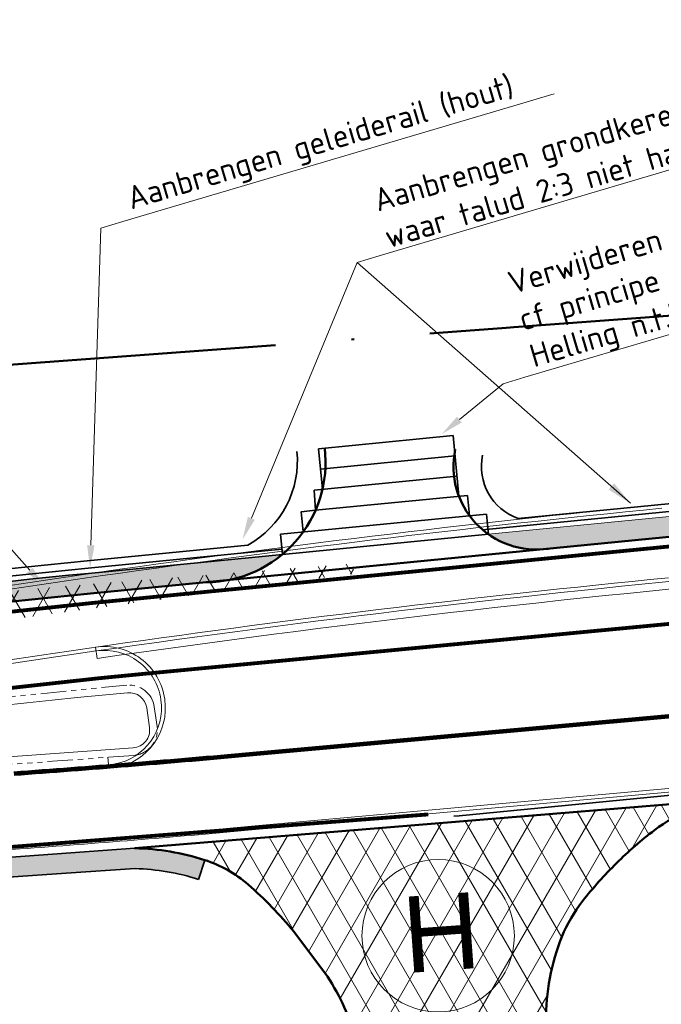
# Model space of a CAD drawing. Header units: metres. Extents: x 125342 to 129425, y 451189 to 457051.
# Tile 59 of 68: x 128871 to 128896, y 452043 to 452082. Entities that reach past the tile are written whole.
import ezdxf
from ezdxf import colors
from ezdxf.entities.mleader import LeaderData, LeaderLine
from ezdxf.math import Vec2, Vec3

# ---------------------------------------------------------------- set-up
doc = ezdxf.new("R2010")
doc.units = ezdxf.units.M
for name, pattern in [('VH-RWSBAND', [24, 10, -2, 2, -2, 2, -2, 2, -2]), ('VW-1-1_STREEP', [2, 1, -1]), ('VW-3-3_STREEP', [6, 3, -3]), ('XX-PROJECTGRENS', [18, 12, -3, 0, -3])]:
    doc.linetypes.add(name, pattern=pattern)
for name, color, linetype, lineweight in [('N-WE-BV-GELEIDECONSTRUCTIE_GELEIDERAIL_HOUT-G', 210, 'BV-GELEIDERAIL', 35), ('N-WE-GW-TALUD-G', 90, 'Continuous', 35), ('N-WE-KG-GRENS_PROJECT_NIEUW-G', 7, 'XX-PROJECTGRENS', 50), ('N-WE-VH-KANTOPSLUITING_ACHTERKANTBAND-G', 5, 'Continuous', 35), ('N-WE-VH-KANTOPSLUITING_TROTTOIRBAND_RWS-G', 210, 'VH-RWSBAND', 35), ('N-WE-VH-KANTVERHARDING-G', 210, 'Continuous', 50), ('N-WE-VH-VERHARDING_ASFALT-A-500', 252, 'Continuous', 18), ('N-WE-VH-VERHARDING_GRASBETONSTEEN-A-1000-80CM', 72, 'Continuous', 18), ('N-WE-VH-VERHARDING_GRASBETONSTEEN-G', 70, 'Continuous', 35), ('N-WE-VH-VERHARDING_TEGEL-O', 252, 'Continuous', 18), ('N-WE-VW-MARKERING_DWARS_DRIEHOEK_5050-G', 7, 'VW-HAAIETAND50-L-N', 35), ('N-WE-VW-MARKERING_LANGS_STREEP_11_010-G', 7, 'VW-1-1_STREEP', 13), ('N-WE-VW-MARKERING_LANGS_STREEP_33_015-G', 7, 'VW-3-3_STREEP', 13), ('N-WE-VW-MARKERING_LANGS_STREEP_DOORGETROKKEN_015-G', 7, 'Continuous', 13), ('X-XX-AL-T18', 7, 'Continuous', 18)]:
    doc.layers.add(name, color=color, linetype=linetype, lineweight=lineweight)
doc.layers.add('X-XX-AL-TEKENBLAD_HULPLIJN-G', color=2, linetype='Continuous', lineweight=18, plot=False)
doc.styles.add('NLCS-ISO-M500-T18', font='NLCS-ISO.ttf', dxfattribs={"height": 0.9})
doc.styles.add('NLCS-ISO-M500-T25', font='NLCS-ISO.ttf', dxfattribs={"height": 1.25})
doc.styles.get("Standard").update_dxf_attribs({"font": 'arial.ttf'})
doc.linetypes.add('BV-GELEIDERAIL', pattern='A,10,-3,[108,NLCS.shx,S=1,R=0,X=0,Y=0],-3', length=16)
doc.linetypes.add('VW-HAAIETAND50-L-N', pattern='A,0,-0.5,[150,NLCS.shx,S=1,R=0,X=-0.625,Y=0],-0.5', length=1)
doc.dimstyles.new('NLCS-M500-T25-PIJL_L2_H1', dxfattribs={"dimscale": 0.5, "dimtxt": 1.25, "dimasz": 2.5, "dimexe": 1, "dimexo": 2, "dimgap": 0.35, "dimtad": 1, "dimzin": 3, "dimdsep": 46, "dimtxsty": 'NLCS-ISO-M500-T25', "dimcen": 0, "dimdle": 2, "dimclrd": 256, "dimclre": 256, "dimclrt": 256, "dimadec": 1, "dimazin": 0, "dimtfac": 1, "dimtdec": 3, "dimtofl": 0, "dimtmove": 0, "dimatfit": 1, "dimfxl": 1, "dimfxlon": 1, "dimtfillclr": 256, "dimtolj": 1, "dimtzin": 3, "dimlwd": -1, "dimlwe": -1, "dimarcsym": 0})
pattern_1 = [(59.99999999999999, (0, 0), (-0.8660254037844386, 0.5000000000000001), []), (120, (0, 0), (-0.8660254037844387, -0.4999999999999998), [])]
pattern_2 = [(90, (0, -5000), (-1, 6.123233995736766e-17), []), (90, (0.25, -5000), (-1, 6.123233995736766e-17), []), (0, (0, -5000), (0, 1), [-0.25, 0.25]), (0, (0, -4999.75), (0, 1), [-0.25, 0.25]), (0, (0, -4999.5), (0, 1), [0.25, -0.25]), (0, (0, -4999.25), (0, 1), [0.25, -0.25]), (90, (0.5, -5000), (-1, 6.123233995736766e-17), [0.25, -0.25]), (90, (0.75, -5000), (-1, 6.123233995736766e-17), [0.25, -0.25])]

# ---------------------------------------------------------------- blocks, each defined once
blk = doc.blocks.new('symbool met letter')
at = {"layer": 'N-WE-VH-VERHARDING_TEGEL-O'}
blk.add_circle((-0.002874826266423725, -0.006289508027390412), 3, dxfattribs=at)
blk.add_attdef('LETTER', (-1.389117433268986, -1.384762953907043), '', height=3)

msp = doc.modelspace()

# ---------------------------------------------------------------- hatches: boundary and pattern name
at = {"layer": 'N-WE-VH-VERHARDING_ASFALT-A-500'}
h = msp.add_hatch(dxfattribs=at)
h.set_pattern_fill('AVH-ASFALT', color=256, pattern_type=2)
h.set_pattern_definition(pattern_1)
edge = h.paths.add_edge_path()
edge.add_line((128817.2149142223, 452051.0674444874), (128817.1713720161, 452051.4650675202))
edge.add_arc((128784.9147613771, 452346.0291805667), 296.3249999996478, 276.2493452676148, 280.9104487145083)
edge.add_arc((128898.4794699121, 451756.8746533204), 303.6749999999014, 94.45895847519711, 100.91044871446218, ccw=False)
edge.add_line((128874.8702649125, 452059.6305138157), (128884.2787621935, 452060.3641978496))
edge.add_line((128884.2787621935, 452060.3641978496), (128884.3098601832, 452059.9654085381))
h = msp.add_hatch(dxfattribs=at)
h.set_pattern_fill('AVH-ASFALT', color=256, pattern_type=2)
h.set_pattern_definition(pattern_1)
h.paths.add_polyline_path([(128894.656, 452048.569, -0.03179467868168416), (128896.1518998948, 452049.8701597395, -0.08267904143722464), (128897.6388467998, 452050.6583721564, -0.01222342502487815), (128898.1316943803, 452050.8104578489), (128898.1327856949, 452051.0047250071), (128878.2146405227, 452049.3650740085), (128878.2654352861, 452048.748029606, -0.004659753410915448), (128878.44, 452048.694, -0.1021215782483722), (128880.1496339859, 452047.7314480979, -0.042919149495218), (128881.947, 452045.873, 0.008672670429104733), (128883.274, 452044.101, -0.084210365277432), (128884.3810000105, 452041.614999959, -0.09951352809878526), (128884.5032861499, 452039.3041143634, -0.06033338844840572), (128883.72, 452036.427, -0.1185824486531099), (128882.826, 452035.179, -0.07144143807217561), (128881.417890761, 452034.2739500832, -0.03944413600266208), (128878.608, 452033.249), (128879.747, 452033.386), (128880.891, 452033.531), (128881.419, 452033.604), (128881.951, 452033.685), (128883.727, 452033.969), (128885.921, 452034.321), (128886.618, 452034.436), (128887.319, 452034.558), (128888.654, 452034.799), (128889.993, 452035.047), (128890.392, 452036.19), (128890.588, 452036.773), (128890.938, 452037.842), (128891.234, 452038.747, 0.01774323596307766), (128891.3641042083, 452039.1997729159, 0.009217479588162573), (128891.625, 452040.348), (128891.751, 452041.351), (128891.88, 452042.3519999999, -0.1113590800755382), (128892.508, 452045.673, -0.07056340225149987), (128893.3226218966, 452047.0780637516, -0.03176268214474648)])
at = {"layer": 'N-WE-VH-VERHARDING_GRASBETONSTEEN-A-1000-80CM'}
h = msp.add_hatch(dxfattribs=at)
h.set_pattern_fill('AVH-GRASBETONSTEEN_01-SO', color=256, scale=0.5, pattern_type=2)
h.set_pattern_definition([(90, (0, 0), (-1, 6.123233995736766e-17), []), (90, (0.25, 0), (-1, 6.123233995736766e-17), []), (0, (0, 0), (0, 1), [-0.25, 0.25]), (0, (0, 0.25), (0, 1), [-0.25, 0.25]), (0, (0, 0.5), (0, 1), [0.25, -0.25]), (0, (0, 0.75), (0, 1), [0.25, -0.25]), (90, (0.5, 0), (-1, 6.123233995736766e-17), [0.25, -0.25]), (90, (0.75, 0), (-1, 6.123233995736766e-17), [0.25, -0.25])])
h.paths.add_polyline_path([(128872.9926208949, 452048.1747982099), (128875.7044588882, 452048.3562713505, -0.07035055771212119), (128878.1966186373, 452047.9319202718), (128878.4399999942, 452048.6940000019, 0.07137453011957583), (128875.6869654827, 452049.1570008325), (128870.6558474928, 452048.792408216), (128853.275, 452047.352), (128829.947, 452045.243), (128821.091, 452044.337), (128818.02829802, 452043.9987643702), (128818.121540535, 452043.2041980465), (128821.1756181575, 452043.5414812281), (128830.0237272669, 452044.4466739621), (128853.3446842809, 452046.5550372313), (128870.7187666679, 452048.0226218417)])

# ---------------------------------------------------------------- linework, layer by layer
at = {"layer": 'N-WE-BV-GELEIDECONSTRUCTIE_GELEIDERAIL_HOUT-G', "ltscale": 0.5, "flags": 128}
msp.add_lwpolyline([(129019.6744823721, 452070.2985592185, -0.003050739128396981), (129016.0704433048, 452070.1154879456), (128949.0216241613, 452067.1196959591, 0.01324837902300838), (128933.093902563, 452065.9845821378), (128889.3814240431, 452061.7028153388)], format="xyb", dxfattribs=at)
at = {"layer": 'N-WE-VH-KANTOPSLUITING_ACHTERKANTBAND-G', "lineweight": 13}
msp.add_lwpolyline([(128875.3988699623, 452055.2827685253, -0.401285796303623), (128876.1585432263, 452054.683219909), (128876.2672994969, 452053.9083037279, -0.4340043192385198), (128875.6246878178, 452053.1128459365), (128870.3499747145, 452052.7306005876), (128852.9340522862, 452051.2872855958), (128840.9634434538, 452050.2050662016, -0.9586252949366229), (128840.9106836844, 452050.6012114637), (128843.8551661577, 452051.0608371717, -0.01898077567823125)], format="xyb", close=True, dxfattribs=at)
at = {"layer": 'N-WE-VH-KANTOPSLUITING_TROTTOIRBAND_RWS-G', "lineweight": 0, "ltscale": 0.1}
msp.add_lwpolyline([(128875.370384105, 452055.5814130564, -0.4012857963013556), (128876.455631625, 452054.7249150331), (128876.5643878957, 452053.949998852, -0.4340043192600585), (128875.6463712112, 452052.8136305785), (128870.3732055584, 452052.4314973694), (128852.9599470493, 452050.9884031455), (128840.9904552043, 452049.906284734, -0.9621224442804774), (128840.8621411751, 452050.897267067), (128843.8065022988, 452051.3568738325, -0.01897933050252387), (128875.370384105, 452055.5814130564)], format="xyb", dxfattribs=at)
at = {"layer": 'N-WE-VH-KANTVERHARDING-G', "flags": 128}
for points in [[(129019.7313057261, 452069.3001749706, -0.003050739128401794), (129016.1150795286, 452069.1164846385), (128949.0662603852, 452066.1206926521, 0.01324837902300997), (128933.1913889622, 452064.9893452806), (128873.944109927, 452059.1858987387, 0.01466266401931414), (128849.3195083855, 452056.0425349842, -0.01786474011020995), (128813.9977365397, 452050.702919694)], [(128884.381, 452041.615, 0.08393766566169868), (128883.274, 452044.101), (128881.947, 452045.873, 0.04293310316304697), (128880.149, 452047.732, 0.1021371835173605), (128878.44, 452048.694, 0.07137364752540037), (128875.687, 452049.157), (128899.3379227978, 452051.1039312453)], [(128897.614, 452050.65, 0.0819855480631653), (128896.153, 452049.871, 0.03120356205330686), (128894.656, 452048.569, 0.03150057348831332), (128893.321, 452047.076, 0.07082655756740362), (128892.508, 452045.673, 0.09875882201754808), (128891.88, 452042.352)]]:
    msp.add_lwpolyline(points, format="xyb", dxfattribs=at)
at = {"layer": 'N-WE-VH-VERHARDING_GRASBETONSTEEN-G', "flags": 128}
for points in [[(128875.6873376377, 452049.1570370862), (128875.6863948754, 452049.156959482), (128870.6558474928, 452048.792408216), (128853.275, 452047.352), (128829.947, 452045.243), (128821.091, 452044.337), (128818.02829802, 452043.9987643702), (128818.1161137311, 452043.2035987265), (128821.1756181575, 452043.5414812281), (128830.0237272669, 452044.4466739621), (128853.3446842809, 452046.5550372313), (128870.7187666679, 452048.0226218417), (128872.9926208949, 452048.1747982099), (128875.7044588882, 452048.3562713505)], [(128878.1966186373, 452047.9319202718), (128878.4399999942, 452048.6940000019)]]:
    msp.add_lwpolyline(points, dxfattribs=at)
msp.add_lwpolyline([(128878.1966186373, 452047.9319202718, 0.07035055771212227), (128875.7044588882, 452048.3562713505)], format="xyb", dxfattribs=at)
at = {"layer": 'N-WE-VW-MARKERING_DWARS_DRIEHOEK_5050-G', "flags": 128}
msp.add_lwpolyline([(128888.2525365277, 452050.4180345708), (128888.4548541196, 452050.433811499), (128898.0192475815, 452051.3706721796)], dxfattribs=at)
at = {"layer": 'N-WE-VW-MARKERING_LANGS_STREEP_11_010-G', "flags": 128}
msp.add_lwpolyline([(128902.0412487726, 452054.8335363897, 0.15, 0.15, 0), (128879.9112232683, 452052.8281738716, 0.15, 0.15, 0), (128879.9125699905, 452052.8282959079, 0.15, 0.15, -0.00263452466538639), (128874.6618379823, 452052.3803693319, 0, 0, 0)], format="xyseb", dxfattribs=at)
at = {"layer": 'N-WE-VW-MARKERING_LANGS_STREEP_33_015-G', "const_width": 0.15, "flags": 128}
msp.add_lwpolyline([(129025.0865842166, 452069.2775330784, -0.007549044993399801), (129016.1318181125, 452068.7418583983), (128949.0829989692, 452065.7460664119, 0.01324837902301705), (128933.2279463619, 452064.6161314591), (128873.9806673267, 452058.8126849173, 0.01465939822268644), (128849.3833349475, 452055.6729653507, -0.01786197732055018), (128814.0405091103, 452050.3303670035)], format="xyb", dxfattribs=at)
msp.add_lwpolyline([(128817.9871344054, 452044.3714982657), (128821.0513352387, 452044.7098994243), (128829.9132353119, 452045.6164768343), (128853.2423354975, 452047.7255762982), (128870.6236406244, 452049.1937710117), (128887.2439015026, 452050.4898355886)], dxfattribs=at)
at = {"layer": 'N-WE-VW-MARKERING_LANGS_STREEP_DOORGETROKKEN_015-G', "const_width": 0.15, "flags": 128}
for points in [[(128843.7426877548, 452051.7264042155, -0.01834277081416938), (128874.2706893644, 452055.8518552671), (128876.262359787, 452056.0469452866)], [(128874.6618379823, 452052.3803693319, -0.001872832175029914), (128870.926463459, 452052.0956072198)]]:
    msp.add_lwpolyline(points, format="xyb", dxfattribs=at)
at = {"layer": 'X-XX-AL-TEKENBLAD_HULPLIJN-G'}
for p, q in [((128874.2112859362, 452056.6306947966), (128874.1469860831, 452057.0760772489)), ((128879.9058014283, 452052.9029898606), (128902.6309058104, 452054.9622768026)), ((128879.9179918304, 452052.753479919), (128902.6444429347, 452054.8128888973)), ((128874.6330510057, 452052.7401977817), (128874.6678194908, 452052.3056022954)), ((128880.1414824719, 452050.0124643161), (128902.8926235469, 452052.0741106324)), ((128880.1536729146, 452049.8629543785), (128902.9061606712, 452051.9247227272))]:
    msp.add_line(p, q, dxfattribs=at)
at = {"layer": 'X-XX-AL-TEKENBLAD_HULPLIJN-G', "flags": 128}
for points in [[(128874.9501596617, 452052.3292135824, 0.3988907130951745), (128876.8688161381, 452055.0186586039), (128876.866625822, 452055.0342651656, 0.4153692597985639), (128874.1469860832, 452057.076077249)], [(128874.1684193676, 452056.9276164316, -0.4153692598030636), (128876.7180816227, 452055.0134176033), (128876.7202719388, 452054.9978110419, -0.3988907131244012), (128874.9215314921, 452052.4764563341)]]:
    msp.add_lwpolyline(points, format="xyb", dxfattribs=at)
msp.add_lwpolyline([(128817.9943496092, 452044.2968391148), (128821.0592681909, 452044.6353195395), (128829.9182272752, 452045.5416222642), (128853.2491052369, 452047.6508824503), (128870.6326166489, 452049.0915114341), (128871.1689140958, 452049.1303755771)], dxfattribs=at)
at = {"layer": 'X-XX-AL-TEKENBLAD_HULPLIJN-G'}
for centre, radius, start, end in [((128945.1340239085, 451565.3738498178), 499.7, 95.59444444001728, 100.8462620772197), ((128945.1340239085, 451565.3738498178), 499.5500000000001, 95.59444444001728, 100.8462620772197), ((128945.1340239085, 451565.3738498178), 496.6500000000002, 94.97807550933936, 100.8963624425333), ((128945.1340239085, 451565.3738498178), 496.8000000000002, 95.59444444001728, 100.896030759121), ((128945.1340239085, 451565.3738498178), 496.3500000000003, 94.97770295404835, 98.21502957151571), ((128834.7942441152, 452550.7131644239), 500.0000000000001, 274.1448372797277, 275.1778454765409), ((128835.0299252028, 452547.8226388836), 500.0000000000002, 274.1448372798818, 275.1778454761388)]:
    msp.add_arc(centre, radius, start, end, dxfattribs=at)
at = {"layer": 'X-XX-AL-TEKENBLAD_HULPLIJN-G', "extrusion": (0, 0, -1)}
for centre, start, end in [((-128834.7820537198, 452550.862674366), 264.822154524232, 265.8551627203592), ((-128835.0177347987, 452547.9721488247), 264.8221545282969, 265.8551627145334)]:
    msp.add_arc(centre, 500.0000000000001, start, end, dxfattribs=at)

# ---------------------------------------------------------------- block references
at = {"layer": 'N-WE-VH-VERHARDING_TEGEL-O', "color": 7, "rotation": 4.127178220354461}
msp.add_blockref('symbool met letter', (128887.6363567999, 452045.7177641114), dxfattribs=at).add_auto_attribs({'LETTER': 'H'})

# ---------------------------------------------------------------- leaders
at = {"layer": 'X-XX-AL-T18'}
msp.add_leader([(128895.2041108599, 452062.7442255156), (128884.4442511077, 452072.2264421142)], dimstyle='NLCS-M500-T25-PIJL_L2_H1', override={"dimscale": 1, "dimasz": 1}, dxfattribs=at)

# ---------------------------------------------------------------- next in the draw order: leaders
ml = msp.add_multileader_mtext('Standard', dxfattribs=at)
ml.set_content('Verwijderen verharding, grond aanvullen en aanbrengen groenstenen ^Jcf principe oplossing normalisatie A56-0059\\PHelling n.t.b.', color=7, style='NLCS-ISO-M500-T18')
ml.set_leader_properties(color=256, lineweight=-1)
ml.build(insert=Vec2(0, 0))
ml.multileader.update_dxf_attribs({"text_left_attachment_type": 5, "text_right_attachment_type": 5, "dogleg_length": 0.9, "arrow_head_size": 0.8999999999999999})
ctx = ml.context
ctx.base_point, ctx.char_height, ctx.arrow_head_size, ctx.landing_gap_size, ctx.plane_origin, ctx.plane_x_axis, ctx.plane_y_axis = Vec3(128891.0502139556, 452067.7036014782), 0.9, 0.8999999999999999, 0.45, Vec3(128886.5802998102, 452069.6151151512), Vec3(0.9587729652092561, 0.2841731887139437), Vec3(-0.2841731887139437, 0.9587729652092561)
ctx.left_attachment, ctx.right_attachment = 5, 5
notes = []
notes.append((ctx, [(0, (1, 1, 0), (128890.187318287, 452067.4478456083), (0.958772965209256, 0.2841731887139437), 0.9000000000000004, [(0, [(128887.7738638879, 452065.4674466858)], 0, [])])]))
ctx.mtext.insert, ctx.mtext.text_direction, ctx.mtext.rotation, ctx.mtext.flow_direction = Vec3(128890.296659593, 452071.829562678), Vec3(0.9587729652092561, 0.2841731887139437), 0.2881439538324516, 5
ctx.mtext.has_bg_fill, ctx.mtext.bg_color, ctx.mtext.bg_scale_factor, ctx.mtext.bg_transparency, ctx.mtext.use_window_bg_color = 1, -1027028792, 1.5, 0, 1
ml = msp.add_multileader_mtext('Standard', dxfattribs=at)
ml.set_content('Verplaatsen lichtmast ^Jen verkeersbord', color=7, style='NLCS-ISO-M500-T18')
ml.set_leader_properties(color=256, lineweight=-1)
ml.build(insert=Vec2(0, 0))
ml.multileader.update_dxf_attribs({"text_left_attachment_type": 5, "text_right_attachment_type": 5, "dogleg_length": 0.9, "arrow_head_size": 0.8999999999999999})
ctx = ml.context
ctx.base_point, ctx.char_height, ctx.arrow_head_size, ctx.landing_gap_size, ctx.plane_origin, ctx.plane_x_axis, ctx.plane_y_axis = Vec3(128852.0593956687, 452063.2482558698), 0.9, 0.8999999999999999, 0.45, Vec3(128870.9105565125, 452067.1712987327), Vec3(0.9587729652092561, 0.2841731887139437), Vec3(-0.2841731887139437, 0.9587729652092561)
ctx.left_attachment, ctx.right_attachment = 5, 5
notes.append((ctx, [(1, (1, 1, 0), (128865.2616993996, 452067.1613206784), (-0.9587729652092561, -0.2841731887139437), 0.9, [(0, [(128872.1587627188, 452059.4365226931)], 0, [])])]))
ctx.mtext.insert, ctx.mtext.text_direction, ctx.mtext.rotation, ctx.mtext.flow_direction = Vec3(128851.7576766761, 452065.849768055), Vec3(0.9587729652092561, 0.2841731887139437), 0.2881439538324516, 5
ctx.mtext.has_bg_fill, ctx.mtext.bg_color, ctx.mtext.bg_scale_factor, ctx.mtext.bg_transparency, ctx.mtext.use_window_bg_color = 1, -1027028792, 1.5, 0, 1
for ctx, leaders in notes:
    for number, flags, end, landing, length, lines in leaders:
        leader = LeaderData()
        leader.index, (leader.has_last_leader_line, leader.has_dogleg_vector, leader.attachment_direction) = number, flags
        leader.last_leader_point, leader.dogleg_vector, leader.dogleg_length = Vec3(end), Vec3(landing), length
        for number, points, colour, breaks in lines:
            line = LeaderLine()
            line.index, line.vertices, line.color, line.breaks = number, Vec3.list(points), colors.encode_raw_color(colour), breaks
            leader.lines.append(line)
        ctx.leaders.append(leader)

# ---------------------------------------------------------------- next in the draw order: hatches: boundary and pattern name
at = {"layer": 'N-WE-VH-VERHARDING_GRASBETONSTEEN-A-1000-80CM'}
h = msp.add_hatch(dxfattribs=at)
h.set_pattern_fill('AVH-GRASBETONSTEEN_01-SO', color=256, scale=0.5, pattern_type=2)
h.set_pattern_definition(pattern_2)
h.paths.add_polyline_path([(128873.9441099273, 452059.1858987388), (128879.3588512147, 452059.7162886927, 0.127526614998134), (128881.5019356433, 452060.730038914), (128873.8661208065, 452059.9820882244, 0.01466962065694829), (128849.1833301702, 452056.830947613, -0.0178706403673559), (128813.9064883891, 452051.4976987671), (128813.9884274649, 452050.7018510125, 0.01786942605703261), (128849.3195083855, 452056.0425349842, -0.0146626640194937)])

# ---------------------------------------------------------------- next in the draw order: linework, layer by layer
at = {"layer": 'N-WE-VW-MARKERING_LANGS_STREEP_11_010-G', "const_width": 0.15, "flags": 128}
msp.add_lwpolyline([(128876.262359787, 452056.0469452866), (128902.1979378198, 452058.5120530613)], dxfattribs=at)

# ---------------------------------------------------------------- next in the draw order: leaders
at = {"layer": 'X-XX-AL-T18'}
ml = msp.add_multileader_mtext('Standard', dxfattribs=at)
ml.set_content('Aanbrengen grondkerende constructie \\Pwaar talud 2:3 niet haalbaar is', color=7, style='NLCS-ISO-M500-T18')
ml.set_leader_properties(color=256, lineweight=-1)
ml.build(insert=Vec2(0, 0))
ml.multileader.update_dxf_attribs({"text_left_attachment_type": 5, "text_right_attachment_type": 5, "dogleg_length": 0.9, "arrow_head_size": 0.8999999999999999})
ctx = ml.context
ctx.base_point, ctx.char_height, ctx.arrow_head_size, ctx.landing_gap_size, ctx.plane_origin, ctx.plane_x_axis, ctx.plane_y_axis = Vec3(128885.3071467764, 452072.482197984), 0.9, 0.8999999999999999, 0.45, Vec3(128880.8372326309, 452074.393711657), Vec3(0.9587729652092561, 0.2841731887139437), Vec3(-0.2841731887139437, 0.9587729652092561)
ctx.left_attachment, ctx.right_attachment = 5, 5
notes = []
notes.append((ctx, [(0, (1, 1, 0), (128884.4442511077, 452072.2264421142), (0.958772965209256, 0.2841731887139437), 0.9000000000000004, [(0, [(128879.9338036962, 452061.3199329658)], 0, [])])]))
ctx.mtext.insert, ctx.mtext.text_direction, ctx.mtext.rotation, ctx.mtext.flow_direction = Vec3(128885.0054277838, 452075.0837101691), Vec3(0.9587729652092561, 0.2841731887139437), 0.2881439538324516, 5
ctx.mtext.has_bg_fill, ctx.mtext.bg_color, ctx.mtext.bg_scale_factor, ctx.mtext.bg_transparency, ctx.mtext.use_window_bg_color = 1, -1027028792, 1.5, 0, 1
for ctx, leaders in notes:
    for number, flags, end, landing, length, lines in leaders:
        leader = LeaderData()
        leader.index, (leader.has_last_leader_line, leader.has_dogleg_vector, leader.attachment_direction) = number, flags
        leader.last_leader_point, leader.dogleg_vector, leader.dogleg_length = Vec3(end), Vec3(landing), length
        for number, points, colour, breaks in lines:
            line = LeaderLine()
            line.index, line.vertices, line.color, line.breaks = number, Vec3.list(points), colors.encode_raw_color(colour), breaks
            leader.lines.append(line)
        ctx.leaders.append(leader)

# ---------------------------------------------------------------- next in the draw order: hatches: boundary and pattern name
at = {"layer": 'N-WE-VH-VERHARDING_GRASBETONSTEEN-A-1000-80CM'}
h = msp.add_hatch(dxfattribs=at)
h.set_pattern_fill('AVH-GRASBETONSTEEN_01-SO', color=256, scale=0.5, pattern_type=2)
h.set_pattern_definition(pattern_2)
h.paths.add_polyline_path([(128949.0662603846, 452066.1206926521), (129016.1150795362, 452069.1164846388, 0.003050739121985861), (129019.7313057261, 452069.3001749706), (129019.6858470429, 452070.0988823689, -0.003050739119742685), (129016.0793705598, 452069.9156872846), (128949.030551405, 452066.9198952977, 0.01324837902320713), (128933.1133998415, 452065.7855347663), (128889.6101280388, 452061.5242603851, 0.1691334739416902), (128891.6754523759, 452060.9227362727), (128933.1913889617, 452064.9893452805, -0.0132483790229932)])

# ---------------------------------------------------------------- next in the draw order: linework, layer by layer
at = {"layer": 'N-WE-GW-TALUD-G'}
for centre, radius, start, end in [((128878.3217169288, 452064.4038716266), 3.770624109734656, 298.7694397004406, 5.833857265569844), ((128891.5064820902, 452064.1889719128), 2.17060334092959, 168.0506492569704, 250.5891789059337)]:
    msp.add_arc(centre, radius, start, end, dxfattribs=at)
at = {"layer": 'N-WE-VH-KANTVERHARDING-G'}
for centre, radius, start, end in [((128878.4753827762, 452064.356088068), 4.723161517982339, 270.4082001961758, 6.832630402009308), ((128891.5064820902, 452064.1889719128), 3.270603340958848, 168.0506492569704, 278.2274792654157)]:
    msp.add_arc(centre, radius, start, end, dxfattribs=at)

# ---------------------------------------------------------------- next in the draw order: leaders
at = {"layer": 'X-XX-AL-T18'}
ml = msp.add_multileader_mtext('Standard', dxfattribs=at)
ml.set_content('Aanbrengen geleiderail (hout)', color=7, style='NLCS-ISO-M500-T18')
ml.set_leader_properties(color=256, lineweight=-1)
ml.build(insert=Vec2(0, 0))
ml.multileader.update_dxf_attribs({"text_left_attachment_type": 5, "text_right_attachment_type": 5, "dogleg_length": 0.9, "arrow_head_size": 0.8999999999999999})
ctx = ml.context
ctx.base_point, ctx.char_height, ctx.arrow_head_size, ctx.landing_gap_size, ctx.plane_origin, ctx.plane_x_axis, ctx.plane_y_axis = Vec3(128875.219217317, 452073.8364083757), 0.9, 0.8999999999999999, 0.45, Vec3(128835.4172247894, 452062.8814225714), Vec3(0.9587729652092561, 0.2841731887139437), Vec3(-0.2841731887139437, 0.9587729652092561)
ctx.left_attachment, ctx.right_attachment = 5, 5
notes = []
notes.append((ctx, [(0, (1, 1, 0), (128874.3563216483, 452073.5806525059), (0.958772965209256, 0.2841731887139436), 0.9000000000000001, [(0, [(128873.9286020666, 452060.1891656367)], 0, [])])]))
ctx.mtext.insert, ctx.mtext.text_direction, ctx.mtext.rotation, ctx.mtext.flow_direction = Vec3(128875.2926069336, 452075.1723402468), Vec3(0.9587729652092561, 0.2841731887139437), 0.2881439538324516, 5
ctx.mtext.has_bg_fill, ctx.mtext.bg_color, ctx.mtext.bg_scale_factor, ctx.mtext.bg_transparency, ctx.mtext.use_window_bg_color = 1, -1027028792, 1.5, 0, 1
for ctx, leaders in notes:
    for number, flags, end, landing, length, lines in leaders:
        leader = LeaderData()
        leader.index, (leader.has_last_leader_line, leader.has_dogleg_vector, leader.attachment_direction) = number, flags
        leader.last_leader_point, leader.dogleg_vector, leader.dogleg_length = Vec3(end), Vec3(landing), length
        for number, points, colour, breaks in lines:
            line = LeaderLine()
            line.index, line.vertices, line.color, line.breaks = number, Vec3.list(points), colors.encode_raw_color(colour), breaks
            leader.lines.append(line)
        ctx.leaders.append(leader)

# ---------------------------------------------------------------- next in the draw order: linework, layer by layer
at = {"layer": 'N-WE-BV-GELEIDECONSTRUCTIE_GELEIDERAIL_HOUT-G', "ltscale": 0.5, "flags": 128}
msp.add_lwpolyline([(128881.4824383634, 452060.9290862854), (128873.8466235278, 452060.181135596, 0.01467135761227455), (128849.1492824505, 452057.0280502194, -0.0178721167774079), (128813.8836763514, 452051.6963935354, -0.0178721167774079)], format="xyb", dxfattribs=at)
at = {"layer": 'N-WE-GW-TALUD-G', "flags": 128}
for points in [[(129020.2310445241, 452069.3163346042), (129020.1885038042, 452070.6319119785, -0.004211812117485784), (129016.0573846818, 452070.4152036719), (128949.0082332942, 452067.4193969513, 0.0132483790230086), (128933.0646566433, 452066.283153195), (128890.785105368, 452062.1417458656)], [(128880.1364662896, 452061.0986801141), (128873.817377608, 452060.4797066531, 0.01467396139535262), (128849.0982084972, 452057.3237037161, -0.0004996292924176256), (128848.1183805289, 452057.140542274, -0.0004996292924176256)]]:
    msp.add_lwpolyline(points, format="xyb", dxfattribs=at)
at = {"layer": 'N-WE-KG-GRENS_PROJECT_NIEUW-G', "flags": 128}
msp.add_lwpolyline([(129300.8875286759, 452079.9253960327), (129283.995, 452089.514), (129278.327, 452084.13), (129270.394, 452078.618), (129261.786, 452073.43), (129251.682, 452069.279), (129241.757, 452065.997), (129236.3843849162, 452064.8097128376), (129223.5548357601, 452063.692303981), (129215.5065248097, 452063.0348856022), (129204.2644392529, 452064.5405040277), (129193.4545771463, 452065.9882360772), (129189.7247774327, 452066.4877568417), (129128.4975729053, 452077.6398933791), (129099.335, 452078.944), (129071.5627529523, 452076.5468653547), (128999.8263664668, 452072.1970337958), (128975.0275457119, 452071.1480566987), (128957.1026812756, 452070.3898443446), (128929.970778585, 452069.2421791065), (128904.305092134, 452066.7161041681), (128903.9157044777, 452070.6724006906), (128869.5822884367, 452068.1040678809), (128868.5792328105, 452063.2461948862), (128847.0418001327, 452060.2117995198), (128813.374189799, 452055.7660657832), (128787.6426230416, 452051.2825484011), (128753.1277772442, 452045.2686156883), (128723.6430488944, 452038.0726624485), (128700.7260128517, 452030.7472563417), (128678.4743211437, 452022.320405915), (128650.0016509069, 452010.5226722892), (128624.6487383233, 451998.0749169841), (128606.9920269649, 451989.4058371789), (128592.9682973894, 451982.5204762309), (128591.8198382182, 451985.0256724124), (128554.0260455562, 451968.2121587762), (128547.0702932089, 451965.1853423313), (128548.1007612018, 451962.8172832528), (128516.6584216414, 451945.5148252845), (128489.4287081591, 451933.0861133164), (128461.6697938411, 451923.5640024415), (128434.4580743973, 451913.8343322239), (128383.1552930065, 451904.4788493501), (128348.8438078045, 451901.1223951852), (128299.1895398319, 451899.9831324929), (128237.6886513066, 451900.9924918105), (128204.7593614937, 451901.5329309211), (128099.4001576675, 451903.2620977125), (128058.7357873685, 451903.9294858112), (128010.20759515, 451904.7259358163), (127955.6725795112, 451905.6209704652), (127901.3254299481, 451906.5129218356), (127901.4644408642, 451914.9829430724), (127870.6982523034, 451915.4878811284), (127870.6226486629, 451910.8813044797), (127844.0150085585, 451909.8645810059), (127816.0526787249, 451911.4389399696), (127797.7675487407, 451912.1854177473), (127780.9965, 451913.2815), (127756.714, 451904.453), (127736.3122937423, 451899.2232796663), (127714.5607166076, 451891.7865283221), (127704.8158274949, 451887.6559248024), (127690.2188955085, 451880.2880924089), (127665.6348448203, 451864.6389993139), (127643.4066461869, 451846.4757148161), (127620.254964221, 451826.8959226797), (127605.3324962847, 451813.5304108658), (127583.3636461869, 451796.2547148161), (127558.3846461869, 451778.8877148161), (127544.6666461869, 451769.3777148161), (127537.5436461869, 451764.6947148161), (127535.8326461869, 451763.5247148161), (127528.3796461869, 451759.2877148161), (127514.4876461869, 451751.9517148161), (127506.0856461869, 451747.6047148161), (127500.2376461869, 451745.2877148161), (127451.3796461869, 451723.7247148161), (127445.6136461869, 451720.7077148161), (127440.8576461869, 451718.9527148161), (127431.2456461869, 451715.5677148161), (127421.0596461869, 451712.1007148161), (127402.3156461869, 451705.4897148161), (127400.1036461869, 451704.7097148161), (127396.9546461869, 451703.5997148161), (127375.9836461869, 451696.5597148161), (127350.9066461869, 451687.8467148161), (127344.9276461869, 451685.8207148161), (127334.6436461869, 451682.3357148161), (127331.2786461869, 451681.3717148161), (127322.1086461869, 451678.7177148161), (127308.2016461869, 451674.9087148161), (127295.3366461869, 451671.7617148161), (127284.2476461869, 451668.5357148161), (127283.6246461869, 451668.3777148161), (127215.9591160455, 451654.2070142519), (127193.3736461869, 451648.2757148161), (127179.1746461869, 451643.7377148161), (127170.1426461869, 451639.9087148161), (127144.4246461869, 451625.9107148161), (127142.4366461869, 451624.8627148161), (127133.6066461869, 451620.8607148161), (127128.7806461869, 451618.7057148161), (127121.4616461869, 451615.9217148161), (127118.0496461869, 451614.7827148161), (127113.5666461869, 451613.2307148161), (127106.9366461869, 451611.5047148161), (127103.0594763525, 451610.0651157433), (127082.4804385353, 451606.8846244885), (127064.8625205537, 451603.4856363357), (127048.5896633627, 451600.3803133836), (127040.2988477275, 451598.941106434), (127011.9962531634, 451593.611250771), (127000.5024741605, 451591.5726950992), (126980.3821532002, 451588.2066734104), (126934.997760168, 451583.806429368), (126923.6360001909, 451582.4021630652), (126916.1791932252, 451581.6687314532), (126909.2788856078, 451580.940495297), (126901.1373360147, 451580.0707536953), (126889.2385751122, 451578.6935256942), (126884.5419534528, 451578.2042081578), (126876.3400479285, 451577.4734947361), (126867.1637089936, 451576.5750835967), (126859.0270348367, 451575.7876165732), (126850.4248778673, 451574.9049505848), (126789.6485201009, 451569.3183421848), (126769.053875, 451567.67), (126760.4451601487, 451567.9251844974), (126747.162, 451569.001), (126735.9547892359, 451567.6851540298), (126718.893161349, 451565.9577676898), (126694.2762347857, 451563.465453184), (126688.5767469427, 451562.8884146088), (126688.83, 451560.387), (126664.678, 451559.795), (126628.3884170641, 451563.478227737), (126629.0939029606, 451569.1402724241), (126618.0409029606, 451570.5322724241), (126599.5079029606, 451572.6962724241), (126597.158379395, 451567.5534467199), (126553.1461052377, 451572.8174077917), (126527.51125, 451574.453), (126502.0124167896, 451574.9391979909), (126458.6955739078, 451576.071781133), (126419.7738715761, 451575.2181800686), (126375.8194912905, 451571.6306740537), (126341.9380997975, 451564.8213565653), (126317.0042159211, 451560.3610012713), (126299.9642136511, 451558.1967642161), (126279.5895333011, 451557.6852529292), (126266.6729401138, 451558.6184306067), (126237.7846500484, 451561.8655771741), (126210.6158769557, 451565.3723321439), (126182.1407341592, 451569.1542048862), (126167.0493217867, 451571.2814966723), (126142.661, 451574.814), (126143.5875, 451582.4565), (126098.9031360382, 451586.8024370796), (126098.1065286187, 451580.613407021), (126042.456762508, 451586.2629729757), (126019.1116602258, 451592.5807004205), (126008.693, 451594.543), (126007.8771152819, 451596.4296336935), (125988.3225433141, 451598.9658148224), (125940.8933328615, 451602.9576355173), (125940.1427044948, 451597.2935800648), (125904.2241624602, 451592.554215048), (125883.3478676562, 451589.2340544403), (125867.7596029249, 451584.1565748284), (125840.5725360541, 451573.9040426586), (125815.6124458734, 451562.4969618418), (125792.5984083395, 451547.6075104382), (125769.3945983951, 451532.5952814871), (125724.3518728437, 451494.2535646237), (125705.1257897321, 451477.8941485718), (125677.6504736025, 451453.6751389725), (125637.404, 451414.8643286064), (125603.6019363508, 451385.0921074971), (125589.326014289, 451373.5882823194), (125575.3272843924, 451362.9579712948), (125559.5158561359, 451353.3875174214), (125546.6961533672, 451346.5534375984), (125524.566, 451334.165), (125505.5153265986, 451323.6152444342), (125480.5074664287, 451312.4625337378), (125459.4907412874, 451302.0182471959), (125419.0251367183, 451281.7339425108), (125397.8539998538, 451270.607211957), (125379.9680369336, 451260.5764361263), (125387.132, 451251.911), (125397.843065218, 451241.2381361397), (125406.22, 451247.537), (125422.044, 451258.841), (125433.646, 451266.945), (125447.293, 451274.062), (125455.671, 451278.211), (125469.618, 451285.401), (125492.119, 451296.913), (125497.059, 451299.283), (125499.409, 451300.481), (125505.688, 451303.681), (125521.893, 451311.957), (125529.216, 451315.512), (125530.093, 451315.953), (125540.102, 451320.995), (125550.362, 451326.383), (125553.218, 451328.024), (125559.848, 451331.725), (125566.273, 451335.586), (125568.481, 451336.772), (125575.661, 451341.479), (125585.505, 451348.194), (125591.157, 451352.36), (125596.349, 451356.113), (125601.205, 451359.623), (125616.987, 451372.353), (125621.336, 451376.001), (125632.021, 451385.237), (125655.056, 451406.147), (125668.787, 451418.589), (125674.144, 451423.457), (125681.79, 451430.61), (125688.026, 451436.198), (125694.465, 451442.084), (125697.029, 451444.368), (125706.888, 451453.384), (125715.59, 451461.506), (125729.569, 451473.671), (125734.222, 451477.993), (125745.059, 451487.552), (125759.466, 451499.952), (125767.881, 451507.688), (125777.82, 451515.85), (125783.489, 451520.433), (125790.532, 451525.392), (125798.181, 451530.726), (125798.325, 451530.827), (125805.894, 451535.261), (125805.8989158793, 451535.2527058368), (125805.894, 451535.261), (125813.792862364, 451539.7164235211), (125816.086, 451541.149), (125821.007, 451543.755), (125828.977, 451547.465), (125833.624, 451549.646), (125841.494, 451553.256), (125851.862, 451557.868), (125863.23, 451562.182), (125870.826, 451565.016), (125885.394, 451569.409), (125889.467, 451570.614), (125895.915, 451572.146), (125908.835, 451574.987), (125913.908, 451575.793), (125913.9082408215, 451575.7914002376), (125913.908, 451575.793), (125923.48, 451577.079), (125928.829, 451577.885), (125937.027, 451578.444), (125948.775, 451579.308), (125956.174, 451579.291), (125968.672, 451579.181), (125980.073, 451577.868), (125988.37, 451576.862), (125990.698, 451576.58), (125999.5440580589, 451575.4338063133), (126001.454, 451575.177), (126006.2476897, 451574.4799253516), (126012.908, 451573.508), (126047.193, 451569.701), (126049.868, 451569.403), (126066.623, 451567.312), (126093.743801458, 451562.1545350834), (126191.5114125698, 451547.8010100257), (126240.9363245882, 451544.9737542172), (126251.0935, 451543.8055), (126272.7330048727, 451541.9483287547), (126292.239, 451540.907), (126311.9232444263, 451543.2236220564), (126337.52, 451547.637), (126360.272, 451552.103), (126375.299, 451554.538), (126378.023, 451554.891), (126382.275, 451555.443), (126382.925, 451555.418), (126395.227, 451557.101), (126401.975, 451557.737), (126406.343, 451558.149), (126409.654, 451558.461), (126415.08, 451558.939), (126435.009, 451560.077), (126454.763, 451560.213), (126475.117, 451560.1), (126490.796, 451559.735), (126493.972, 451559.786), (126512.701, 451559.622), (126516.5685156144, 451559.3627402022), (126528.63, 451558.681), (126541.308, 451558.264), (126547.86, 451557.942), (126560.613, 451556.399), (126578.244, 451554.308), (126583.045, 451553.686), (126587.696, 451553.038), (126602.951, 451551.297), (126610.0649587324, 451550.3300431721), (126617.18, 451549.579), (126632.46, 451547.762), (126641.312, 451546.817), (126650.915, 451545.647), (126655.597, 451545.355), (126664.393, 451544.805), (126668.119, 451544.457), (126676.596, 451544.612), (126689.224, 451544.87), (126693.449, 451545.422), (126712.953, 451546.86), (126730.456, 451548.571), (126740.682, 451549.427), (126744.248, 451549.78), (126746.2563934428, 451549.9151471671), (126763.238, 451548.691), (126774.74, 451549.348), (126778.7159761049, 451549.606881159), (126780.941, 451549.752), (126789.567, 451551.332), (126815.394, 451556.05), (126825.771, 451557.007), (126846.9, 451558.695), (126866.953, 451560.333), (126896.633, 451562.727), (126901.234, 451563.03), (126907.51, 451563.634), (126922.612, 451565.093), (126939.94, 451566.804), (126942.79, 451567.156), (126954.978, 451568.872), (126958.143, 451569.317), (126982.996, 451572.833), (126996.907, 451574.905), (126997.498, 451574.993), (126999.948, 451575.469), (127001.91, 451575.827), (127005.429, 451576.47), (127013.955, 451578.199), (127018.225, 451579.066), (127027.007, 451580.69), (127042.002, 451583.386), (127058.992, 451586.529), (127069.599, 451588.124), (127084.599, 451590.369), (127105.1553532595, 451594.2000606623), (127124.0782297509, 451599.5904777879), (127167.5094929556, 451620.3731127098), (127183.5716516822, 451626.9593681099), (127206.788, 451633.721), (127358.7719106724, 451670.9382613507), (127386.3116655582, 451680.5836607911), (127472.661609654, 451709.8244299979), (127498.9354463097, 451718.9760711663), (127534.9255338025, 451729.4231599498), (127544.0727526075, 451734.4879302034), (127565.6314455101, 451741.730491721), (127573.7899000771, 451738.6747580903), (127587.7524257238, 451732.0983260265), (127595.5670050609, 451740.8338136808), (127593.609, 451748.631), (127601.029, 451761.122), (127608.016, 451771.346), (127632.855, 451795.825), (127636.7108847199, 451801.8152299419), (127640.1068499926, 451807.1047265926), (127648.005, 451814.038), (127662.2750630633, 451832.0478549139), (127682.8107266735, 451847.2446239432), (127701.16187894, 451859.55504025), (127727.1310082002, 451868.9826132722), (127744.7598744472, 451875.5519224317), (127780.2702701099, 451880.5012861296), (127823.149435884, 451882.3), (127833.7084500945, 451883.2531743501), (127842.120679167, 451884.2464778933), (127861.5805, 451884.694), (127871.9505863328, 451884.9349074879), (127924.0433317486, 451882.7259812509), (127930.4885479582, 451882.6920104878), (127938.3055166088, 451882.6774624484), (127952.5125733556, 451882.7487867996), (127977.3799714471, 451882.2207127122), (128016.043778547, 451881.5717159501), (128035.5847369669, 451881.1548661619), (128064.4509415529, 451880.5686386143), (128076.2783147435, 451880.3826327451), (128082.1779195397, 451880.2639224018), (128114.9340150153, 451879.5128743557), (128137.905720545, 451879.0747273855), (128160.132994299, 451878.6467413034), (128176.8475092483, 451878.3306556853), (128198.5869093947, 451877.9536834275), (128210.4887316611, 451877.719084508), (128217.0855415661, 451877.5451531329), (128221.02833242, 451877.4588951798), (128248.2471535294, 451876.9018374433), (128265.6151494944, 451876.5459399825), (128278.5163250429, 451876.2499359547), (128292.3650592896, 451875.9673700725), (128306.9434459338, 451875.8351398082), (128325.7768192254, 451875.6899847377), (128331.7823586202, 451875.3058869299), (128335.0901086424, 451874.9970600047), (128343.0694728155, 451874.0898682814), (128353.2006838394, 451872.3309569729), (128359.52748611, 451871.0794266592), (128362.3594597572, 451870.3317704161), (128365.0495653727, 451869.580486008), (128376.5085984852, 451866.990998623), (128388.5282589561, 451868.035484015), (128398.6814638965, 451872.4372228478), (128399.6520351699, 451881.3152855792), (128398.233521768, 451888.2536317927), (128433.2092714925, 451896.6477960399), (128469.6429477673, 451907.2917538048), (128491.5023076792, 451915.2894771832), (128510.5765617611, 451923.5796514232), (128527.2709594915, 451930.8354772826), (128544.9862198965, 451939.6961253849), (128566.8784273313, 451950.6459585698), (128585.3075867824, 451959.8636778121), (128590.1259726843, 451939.7508126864), (128590.5526551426, 451937.9697584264), (128608.8286813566, 451944.5431450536), (128637.3071835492, 451954.7860831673), (128628.7398935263, 451975.6296944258), (128639.6401350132, 451980.7250630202), (128646.0541916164, 451986.4886775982), (128650.3413502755, 451990.3410804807), (128668.3150900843, 451998.8444804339), (128696.9039301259, 452010.1463264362), (128718.8877199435, 452018.8370395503), (128757.5958469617, 452029.550693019), (128784.9, 452036.566), (128820.01, 452039.825), (128838.7069807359, 452040.859430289), (128861.2702565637, 452043.1830396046), (128860.4996302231, 452030.8956561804), (128859.8637542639, 452026.7017872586), (128882.2409306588, 452028.2771861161), (128900.7959385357, 452029.4899778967), (128909.8093699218, 452034.3870521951, 0.005000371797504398), (128910.1414564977, 452034.5718027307), (128916.7319273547, 452038.3250895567), (128921.7694364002, 452040.7852464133), (128922.845318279, 452041.2798577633), (128927.3279887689, 452043.0902546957), (128929.6971082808, 452043.8403420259), (128930.1496091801, 452043.9422165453), (128937.1874099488, 452045.2247884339), (128940.4348294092, 452045.6988642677), (128946.0967711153, 452046.2412217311), (128948.6761794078, 452046.474098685, -0.0007129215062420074), (128948.6932223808, 452046.4756128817), (128999.8709868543, 452050.9490046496), (129022.8836807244, 452053.0293118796), (129027.4709412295, 452053.4556918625), (129029.3440344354, 452053.6297934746), (129035.56198236, 452054.0383445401, -0.0002959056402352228), (129054.0092832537, 452055.6324665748, -0.02063119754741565), (129088.2432460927, 452057.1518221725, 0.002468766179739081), (129115.7231484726, 452056.8551560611, -0.02747392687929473), (129126.245705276, 452056.2146812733), (129146.3095054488, 452053.8823592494), (129195.5365411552, 452045.1103666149, 0.01830557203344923), (129226.5235711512, 452040.7519391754, 0.001808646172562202), (129229.6010452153, 452040.444677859, 0.003318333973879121), (129231.2067116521, 452040.3109427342, 0.009794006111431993), (129236.590161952, 452040.0041393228, 0.03306507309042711), (129246.9595875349, 452040.0127738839, 0.06418772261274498), (129266.0512192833, 452043.7340416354), (129267.3087041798, 452044.0707798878), (129271.0822144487, 452045.2764870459), (129283.3103238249, 452053.0071392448), (129286.0036989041, 452055.5206274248), (129286.6312473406, 452056.2190080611), (129287.8877602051, 452057.6278369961), (129292.088, 452064.711), (129300.8875286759, 452079.9253960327)], format="xyb", close=True, dxfattribs=at)
at = {"layer": 'N-WE-VH-VERHARDING_GRASBETONSTEEN-A-1000-80CM', "flags": 128}
msp.add_lwpolyline([(129019.7313057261, 452069.3001749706), (129019.7053746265, 452070.1020976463, -0.003689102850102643), (129016.0793705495, 452069.9156872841), (128949.0305514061, 452066.9198952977, 0.01324837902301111), (128933.1133998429, 452065.7855347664), (128889.6101280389, 452061.5242603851)], format="xyb", dxfattribs=at)
at = {"layer": 'N-WE-VH-VERHARDING_GRASBETONSTEEN-G', "flags": 128}
for points in [[(128882.9220419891, 452064.8882862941), (128888.2185179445, 452065.4070918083)], [(128888.4524853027, 452063.018523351), (128888.2185179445, 452065.4070918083)], [(128883.0780202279, 452063.2959073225), (128882.9220419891, 452064.8882862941)], [(128883.0000311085, 452064.0920968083), (128888.2965070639, 452064.6109023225)], [(128882.7476859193, 452063.2635500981), (128888.3744961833, 452063.8147128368)], [(128882.8035186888, 452062.4651903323), (128882.7476859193, 452063.2635500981)], [(128882.8035186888, 452062.4651903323), (128888.7906225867, 452063.0516448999)], [(128888.8686117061, 452062.2554554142), (128888.7906225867, 452063.0516448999)], [(128881.4239465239, 452061.5262283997), (128889.5321389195, 452062.3204498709)], [(128882.3211356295, 452061.6141107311), (128882.2431465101, 452062.4103002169), (128882.8035186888, 452062.4651903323)], [(128889.6101280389, 452061.5242603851), (128889.5321389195, 452062.3204498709)], [(128881.5019356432, 452060.730038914), (128881.4239465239, 452061.5262283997)], [(128881.5019356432, 452060.7300389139), (128889.6101280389, 452061.5242603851)]]:
    msp.add_lwpolyline(points, dxfattribs=at)
msp.add_lwpolyline([(128881.5019356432, 452060.730038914), (128873.8661208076, 452059.9820882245, 0.01466962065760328), (128849.1833301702, 452056.830947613, -0.01787064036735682), (128813.9064883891, 452051.4976987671)], format="xyb", dxfattribs=at)

doc.saveas('drawing.dxf')
